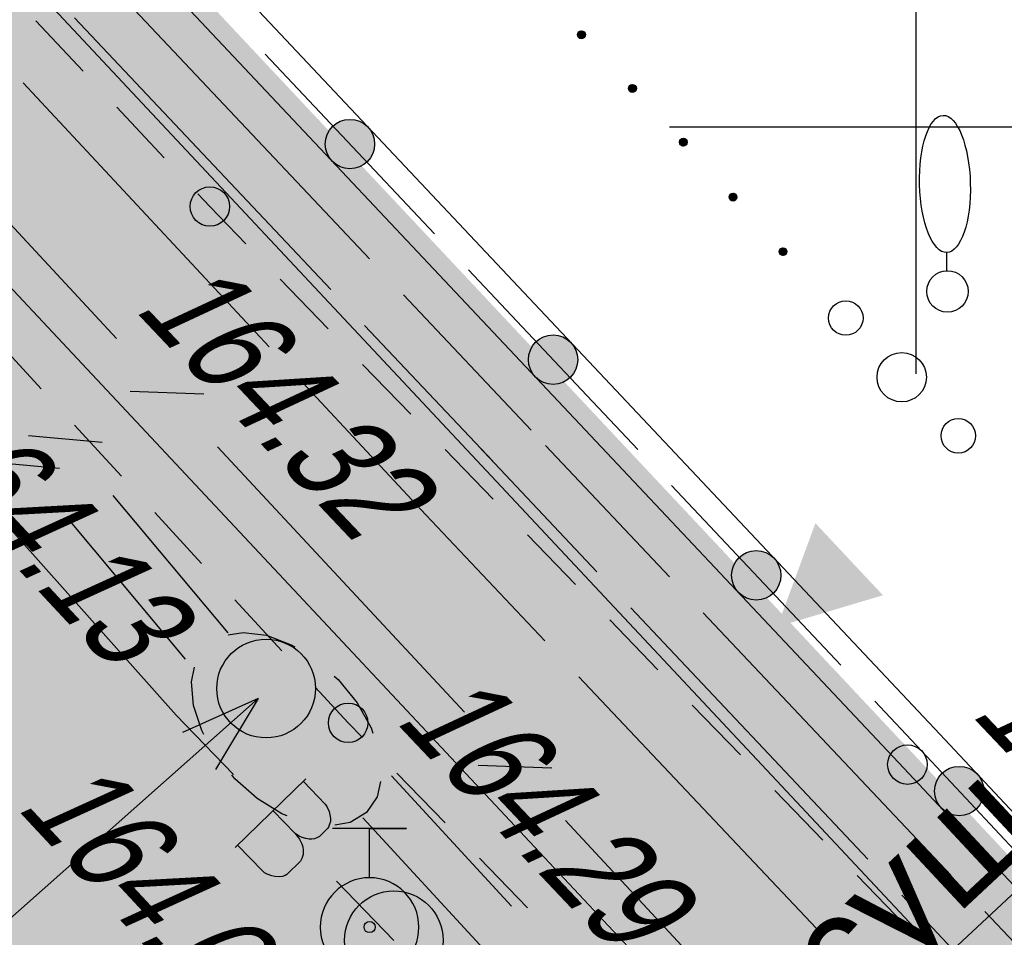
# Model space of a CAD drawing. Header units: millimetres. Extents: x 4385 to 11928, y 17253 to 36963.
# Tile 173 of 256: x 5941 to 5951, y 18692 to 18701. Entities that reach past the tile are written whole.
import ezdxf
from ezdxf import colors
from ezdxf.entities.mleader import LeaderData, LeaderLine
from ezdxf.math import Vec2, Vec3

# ---------------------------------------------------------------- set-up
doc = ezdxf.new("R2010")
doc.units = ezdxf.units.MM
for name, color, linetype, lineweight in [('Геоподоснова_34179-21 от 9.08.21$0$Водопровод', 7, 'Continuous', 25), ('Геоподоснова_34179-21 от 9.08.21$0$Горизонтали', 7, 'Continuous', 25), ('Геоподоснова_34179-21 от 9.08.21$0$Граница улицы', 7, 'Continuous', 25), ('Геоподоснова_34179-21 от 9.08.21$0$Кабель Мосэнерго', 7, 'Continuous', 25), ('Геоподоснова_34179-21 от 9.08.21$0$Кабель связи', 7, 'Continuous', 25), ('Геоподоснова_34179-21 от 9.08.21$0$Колодцы', 7, 'Continuous', 25), ('Геоподоснова_34179-21 от 9.08.21$0$Координатные кресты', 7, 'Continuous', 25), ('Геоподоснова_34179-21 от 9.08.21$0$Красные линии', 7, 'Continuous', 25), ('Геоподоснова_34179-21 от 9.08.21$0$Ограды', 7, 'Continuous', 25), ('Геоподоснова_34179-21 от 9.08.21$0$Отдельно стоящее дерево', 7, 'Continuous', 25), ('Геоподоснова_34179-21 от 9.08.21$0$Подземные коммуникации', 7, 'Continuous', 25), ('Геоподоснова_34179-21 от 9.08.21$0$Полоса деревьев', 7, 'Continuous', 25), ('ГП_реконстр_Ботаническая$0$ГП_дороги_УДС', 205, 'Continuous', 5)]:
    doc.layers.add(name, color=color, linetype=linetype, lineweight=lineweight)
doc.layers.add('ГП_пож_гидр', color=7, linetype='Continuous', lineweight=0, true_color=0x0000e6)
doc.layers.add('ГП_реконстр_Ботаническая$0$ГП_озел_проект_УДС', color=7, linetype='Continuous', lineweight=0, true_color=0xbedfd7, transparency=0.5)
doc.layers.add('ГП_реконстр_Ботаническая$0$ГП_тротуары_штриховка_УДС', color=7, linetype='Continuous', lineweight=0, true_color=0xd3c4ab, transparency=0.5)
doc.styles.add('GENERATED_STYLE_1', font='GOTHIC.TTF')
doc.styles.add('Геоподоснова_34179-21 от 9.08.21$0$Style-RUSSIAN_1251 I 0.32289', font='RUSSIAN_1251.shx', dxfattribs={"oblique": 18.5})

# ---------------------------------------------------------------- blocks, each defined once
blk = doc.blocks.new('П(2018)-171001_Грай (Р)_ГП$0$A$C5DAB3579')
at = {"layer": 'ГП_пож_гидр', "linetype": 'Continuous', "true_color": 0xffffff}
h = blk.add_hatch(color=7, dxfattribs=at)
h.dxf.hatch_style = 1
edge = h.paths.add_edge_path()
edge.add_arc((0, 0), 0.5, 0, 360)
at = {"layer": 'ГП_пож_гидр', "lineweight": -2, "extrusion": (1.22461e-16, -2.71917e-32, -1)}
blk.add_lwpolyline([(0, 0.5), (0, 1), (-0.375, 1), (0.375, 1)], dxfattribs=at)
blk.add_circle((0, 0), 0.5, dxfattribs=at)
at = {"layer": 'ГП_пож_гидр', "lineweight": -2}
blk.add_circle((0, 0), 0.0562, dxfattribs=at)
blk = doc.blocks.new('Геоподоснова_34179-21 от 9.08.21$0$KREST_42')
at = {"layer": 'Геоподоснова_34179-21 от 9.08.21$0$Координатные кресты', "color": 7, "linetype": 'Continuous', "lineweight": 25}
for p, q in [((0, -2.5), (0, 2.5)), ((-2.5, 0), (2.5, 0))]:
    blk.add_line(p, q, dxfattribs=at)
blk = doc.blocks.new('Геоподоснова_34179-21 от 9.08.21$0$PIKET_96')
at = {"layer": 'Геоподоснова_34179-21 от 9.08.21$0$Горизонтали', "color": 7, "linetype": 'Continuous', "lineweight": 25}
blk.add_arc((0, 0), 0.2, 0, 359.99999, dxfattribs=at)
blk = doc.blocks.new('Геоподоснова_34179-21 от 9.08.21$0$DEREVO_144')
at = {"layer": 'Геоподоснова_34179-21 от 9.08.21$0$Отдельно стоящее дерево', "color": 7, "linetype": 'Continuous', "lineweight": 25, "flags": 128}
blk.add_lwpolyline([(-0.007, 0.21), (-0.007, 0.393)], dxfattribs=at)
at = {"layer": 'Геоподоснова_34179-21 от 9.08.21$0$Отдельно стоящее дерево', "color": 7, "linetype": 'Continuous', "lineweight": 25}
blk.add_arc((0, 0), 0.21, 0, 359.99999, dxfattribs=at)
blk.add_ellipse((-0.0255, 1.088), major_axis=(-0.0185, 0.695), ratio=0.369829, dxfattribs=at)
blk = doc.blocks.new('Геоподоснова_34179-21 от 9.08.21$0$msdElementTypeLineString_74')
at = {"layer": 'Геоподоснова_34179-21 от 9.08.21$0$Ограды', "linetype": 'Continuous', "lineweight": 25}
h = blk.add_hatch(color=7, dxfattribs=at)
edge = h.paths.add_edge_path()
edge.add_arc((26.1788, 43.9707), 0.25, 0, 360)
h = blk.add_hatch(color=7, dxfattribs=at)
edge = h.paths.add_edge_path()
edge.add_arc((28.2371, 41.7867), 0.25, 0, 360)
h = blk.add_hatch(color=7, dxfattribs=at)
edge = h.paths.add_edge_path()
edge.add_arc((30.2953, 39.6028), 0.25, 0, 360)
h = blk.add_hatch(color=7, dxfattribs=at)
edge = h.paths.add_edge_path()
edge.add_arc((32.3525, 37.4179), 0.25, 0, 360)
at = {"layer": 'Геоподоснова_34179-21 от 9.08.21$0$Ограды', "color": 7, "linetype": 'Continuous', "lineweight": 25}
for p, q in [((25.3215, 44.8804), (27.0362, 43.061)), ((29.438, 40.5125), (31.1526, 38.6931))]:
    blk.add_line(p, q, dxfattribs=at)
at = {"layer": 'Геоподоснова_34179-21 от 9.08.21$0$Ограды', "color": 7, "linetype": 'Continuous', "lineweight": 25, "flags": 128}
for points in [[(0.436, 71.6013), (8.6464, 62.9458), (20.4828, 50.3808), (28.7084, 41.6526), (32.1555, 37.9948), (45.3126, 23.9646), (60.4686, 7.6207), (67.1581, 0.4247)], [(0.0717, 71.2559), (8.2816, 62.6009), (20.1174, 50.0365), (28.3431, 41.3083), (31.7898, 37.651), (44.9454, 23.6222), (60.1007, 7.2791), (66.7904, 0.083)], [(27.3798, 42.6964), (28.5258, 41.4804), (29.0944, 40.8771)], [(31.4962, 38.3285), (31.9726, 37.8229), (33.2076, 36.5061)]]:
    blk.add_lwpolyline(points, dxfattribs=at)
at = {"layer": 'Геоподоснова_34179-21 от 9.08.21$0$Ограды', "color": 7, "linetype": 'Continuous', "lineweight": 25}
for centre in [(26.1788, 43.9707), (26.1788, 43.9707), (28.2371, 41.7867), (28.2371, 41.7867), (30.2953, 39.6028), (30.2953, 39.6028), (32.3525, 37.4179), (32.3525, 37.4179)]:
    blk.add_circle(centre, 0.25, dxfattribs=at)
blk = doc.blocks.new('Геоподоснова_34179-21 от 9.08.21$0$KOLOD_55')
at = {"layer": 'Геоподоснова_34179-21 от 9.08.21$0$Колодцы', "color": 7, "linetype": 'Continuous', "lineweight": 25}
blk.add_arc((0, 0), 0.5, 0, 359.99999, dxfattribs=at)
blk = doc.blocks.new('Геоподоснова_34179-21 от 9.08.21$0$KOLOD_56')
at = {"layer": 'Геоподоснова_34179-21 от 9.08.21$0$Колодцы', "color": 7, "linetype": 'Continuous', "lineweight": 25}
blk.add_arc((0, 0), 0.5, 0, 359.99999, dxfattribs=at)
blk = doc.blocks.new('Геоподоснова_34179-21 от 9.08.21$0$msdElementTypeLineString_75')
at = {"layer": 'Геоподоснова_34179-21 от 9.08.21$0$Полоса деревьев', "color": 7, "linetype": 'Continuous', "lineweight": 25}
for p, q in [((17.4746, 138.1728), (17.5145, 138.1308)), ((17.4755, 138.1792), (17.5209, 138.1313)), ((17.477, 138.1848), (17.5266, 138.1326)), ((17.4793, 138.1897), (17.5309, 138.1353)), ((17.4822, 138.1939), (17.5359, 138.1373)), ((17.4851, 138.198), (17.5402, 138.14)), ((17.4894, 138.2007), (17.5432, 138.1442)), ((17.4938, 138.2035), (17.5461, 138.1484)), ((17.4981, 138.2062), (17.549, 138.1525)), ((17.5031, 138.2082), (17.5513, 138.1574)), ((17.5095, 138.2087), (17.5522, 138.1638)), ((17.5158, 138.2093), (17.553, 138.1701)), ((17.525, 138.2069), (17.5511, 138.1794)), ((17.5355, 138.2031), (17.5417, 138.1966)), ((17.4737, 138.1665), (17.5082, 138.1302)), ((17.477, 138.1558), (17.4976, 138.134)), ((17.9903, 137.6228), (18.0247, 137.5865)), ((17.9912, 137.6291), (18.0311, 137.587)), ((17.992, 137.6354), (18.0375, 137.5876)), ((17.9936, 137.6411), (18.0432, 137.5889)), ((17.9936, 137.6121), (18.0142, 137.5903)), ((17.9958, 137.646), (18.0475, 137.5916)), ((17.9988, 137.6501), (18.0525, 137.5936)), ((18.0017, 137.6543), (18.0568, 137.5963)), ((18.006, 137.657), (18.0598, 137.6005)), ((18.0103, 137.6597), (18.0627, 137.6046)), ((18.0147, 137.6624), (18.0656, 137.6088)), ((18.0197, 137.6644), (18.0679, 137.6137)), ((18.026, 137.665), (18.0687, 137.62)), ((18.0324, 137.6655), (18.0696, 137.6264)), ((18.0416, 137.6632), (18.0677, 137.6356)), ((18.0521, 137.6594), (18.0583, 137.6528)), ((18.5058, 137.079), (18.5393, 137.0419)), ((18.5068, 137.0853), (18.5457, 137.0423)), ((18.5078, 137.0916), (18.5521, 137.0427)), ((18.5095, 137.0972), (18.5578, 137.0439)), ((18.5119, 137.1021), (18.5622, 137.0465)), ((18.5149, 137.1061), (18.5673, 137.0483)), ((18.5179, 137.1102), (18.5716, 137.051)), ((18.5223, 137.1129), (18.5747, 137.0551)), ((18.5267, 137.1155), (18.5777, 137.0592)), ((18.5311, 137.1181), (18.5807, 137.0633)), ((18.5361, 137.12), (18.5831, 137.0681)), ((18.5425, 137.1204), (18.5841, 137.0744)), ((18.5489, 137.1208), (18.5851, 137.0807)), ((18.558, 137.1182), (18.5835, 137.09)), ((18.5684, 137.1141), (18.5744, 137.1075)), ((18.5088, 137.0682), (18.5289, 137.046)), ((19.0094, 136.5232), (19.0429, 136.4861)), ((19.0104, 136.5295), (19.0493, 136.4865)), ((19.0114, 136.5358), (19.0557, 136.4869)), ((19.0124, 136.5124), (19.0325, 136.4902)), ((19.0131, 136.5414), (19.0614, 136.4881)), ((19.0154, 136.5463), (19.0658, 136.4907)), ((19.0185, 136.5504), (19.0709, 136.4926)), ((19.0215, 136.5545), (19.0752, 136.4952)), ((19.0259, 136.5571), (19.0783, 136.4993)), ((19.0303, 136.5597), (19.0813, 136.5034)), ((19.0346, 136.5623), (19.0843, 136.5075)), ((19.0397, 136.5642), (19.0867, 136.5123)), ((19.0461, 136.5646), (19.0877, 136.5186)), ((19.0525, 136.565), (19.0887, 136.525)), ((19.0615, 136.5624), (19.0871, 136.5342)), ((19.072, 136.5583), (19.078, 136.5517)), ((19.5168, 135.9756), (19.5567, 135.9335)), ((19.5177, 135.982), (19.5631, 135.934)), ((19.5193, 135.9876), (19.5688, 135.9353)), ((19.5215, 135.9925), (19.5731, 135.938)), ((19.5245, 135.9966), (19.5781, 135.94)), ((19.5274, 136.0008), (19.5824, 135.9427)), ((19.5317, 136.0035), (19.5853, 135.9468)), ((19.5361, 136.0062), (19.5883, 135.951)), ((19.5404, 136.0089), (19.5912, 135.9552)), ((19.5454, 136.0109), (19.5935, 135.9601)), ((19.5518, 136.0114), (19.5944, 135.9664)), ((19.5581, 136.012), (19.5953, 135.9727)), ((19.5673, 136.0096), (19.5934, 135.982)), ((19.5778, 136.0058), (19.584, 135.9992)), ((19.5159, 135.9693), (19.5503, 135.933)), ((19.5192, 135.9586), (19.5398, 135.9368))]:
    blk.add_line(p, q, dxfattribs=at)
for centre, radius in [((17.5134, 138.1697), 0.04), ((18.03, 137.626), 0.04), ((18.5455, 137.0813), 0.04), ((19.0491, 136.5255), 0.04), ((19.5556, 135.9724), 0.04), ((20.1914, 135.3005), 0.175), ((20.7584, 134.7012), 0.25), ((21.3319, 134.1082), 0.175)]:
    blk.add_circle(centre, radius, dxfattribs=at)
blk = doc.blocks.new('Геоподоснова_34179-21 от 9.08.21$0$msdElementTypeLineString_78')
at = {"layer": 'Геоподоснова_34179-21 от 9.08.21$0$Граница улицы', "color": 7, "linetype": 'Continuous', "lineweight": 25}
for p, q in [((27.5792, 166.9167), (28.0538, 166.4005)), ((28.3921, 166.0324), (28.8667, 165.5162)), ((29.2051, 165.1481), (29.6796, 164.6319)), ((30.018, 164.2638), (30.4926, 163.7476)), ((31.6577, 162.5082), (32.146, 162.0049)), ((32.4941, 161.646), (32.9823, 161.1427))]:
    blk.add_line(p, q, dxfattribs=at)
at = {"layer": 'Геоподоснова_34179-21 от 9.08.21$0$Граница улицы', "color": 7, "linetype": 'Continuous', "lineweight": 25, "flags": 128}
blk.add_lwpolyline([(30.831, 163.3795), (31.1644, 163.0167), (31.3096, 162.8671)], dxfattribs=at)
blk = doc.blocks.new('Геоподоснова_34179-21 от 9.08.21$0$msdElementTypeLineString_79')
at = {"layer": 'Геоподоснова_34179-21 от 9.08.21$0$Граница улицы', "color": 7, "linetype": 'Continuous', "lineweight": 25}
for p, q in [((26.4572, 168.021), (25.9777, 168.5321)), ((27.2789, 167.1454), (26.7994, 167.6564)), ((28.9414, 165.4124), (28.4541, 165.916)), ((29.7765, 164.5495), (29.2891, 165.0531)), ((30.6115, 163.6867), (30.1242, 164.1902)), ((31.4466, 162.8238), (30.9592, 163.3274)), ((32.2816, 161.9609), (31.7943, 162.4645)), ((33.1167, 161.098), (32.6293, 161.6016)), ((33.9517, 160.2351), (33.4644, 160.7387)), ((34.7868, 159.3722), (34.2994, 159.8758))]:
    blk.add_line(p, q, dxfattribs=at)
at = {"layer": 'Геоподоснова_34179-21 от 9.08.21$0$Граница улицы', "color": 7, "linetype": 'Continuous', "lineweight": 25, "flags": 128}
blk.add_lwpolyline([(28.1064, 166.2753), (27.7422, 166.6516), (27.621, 166.7808)], dxfattribs=at)
blk = doc.blocks.new('Геоподоснова_34179-21 от 9.08.21$0$PIKET_318')
at = {"layer": 'Геоподоснова_34179-21 от 9.08.21$0$Горизонтали', "color": 7, "linetype": 'Continuous', "lineweight": 25}
blk.add_arc((0, 0), 0.2, 0, 359.99999, dxfattribs=at)
blk = doc.blocks.new('Геоподоснова_34179-21 от 9.08.21$0$PIKET_319')
at = {"layer": 'Геоподоснова_34179-21 от 9.08.21$0$Горизонтали', "color": 7, "linetype": 'Continuous', "lineweight": 25}
blk.add_arc((0, 0), 0.2, 0, 359.99999, dxfattribs=at)
blk = doc.blocks.new('Геоподоснова_34179-21 от 9.08.21$0$msdElementTypeShape_19')
at = {"layer": 'Геоподоснова_34179-21 от 9.08.21$0$Кабель связи', "color": 7, "linetype": 'Continuous', "lineweight": 25, "flags": 128}
for points in [[(0.3731, 1.9356), (0.5234, 1.9623), (0.7604, 1.9323), (1.0112, 1.8374), (1.0482, 1.8146)], [(0.128, 0.9291), (0.1057, 0.9687), (0.021, 1.223), (0.0006, 1.4608), (0.0331, 1.6083)], [(1.448, 1.5172), (1.4864, 1.4833), (1.6784, 1.248), (1.8217, 0.9946), (1.8398, 0.9404)], [(0.9709, 0.1045), (0.9157, 0.1254), (0.6681, 0.2788), (0.4406, 0.4799), (0.4095, 0.5181)], [(1.9165, 0.4533), (1.8823, 0.2971), (1.7748, 0.1384)], [(1.7748, 0.1384), (1.7739, 0.1375), (1.6108, 0.0366), (1.4547, 0.0091)]]:
    blk.add_lwpolyline(points, dxfattribs=at)
blk = doc.blocks.new('Геоподоснова_34179-21 от 9.08.21$0$msdElementTypeLineString_324')
at = {"layer": 'Геоподоснова_34179-21 от 9.08.21$0$Водопровод', "color": 7, "linetype": 'Continuous', "lineweight": 25}
blk.add_line((22.6291, 6.0421), (28.015, 0), dxfattribs=at)
blk = doc.blocks.new('Геоподоснова_34179-21 от 9.08.21$0$msdElementTypeMultiLine_154')
at = {"layer": 'Геоподоснова_34179-21 от 9.08.21$0$Водопровод', "color": 7, "linetype": 'Continuous', "lineweight": 25}
blk.add_blockref('Геоподоснова_34179-21 от 9.08.21$0$msdElementTypeLineString_324', (0.5, 0.5), dxfattribs=at)
blk = doc.blocks.new('Геоподоснова_34179-21 от 9.08.21$0$msdElementTypeLineString_472')
at = {"layer": 'Геоподоснова_34179-21 от 9.08.21$0$Водопровод', "color": 7, "linetype": 'Continuous', "lineweight": 25}
for p, q in [((0, 61.725), (0.5813, 61.1245)), ((1.6245, 60.0467), (2.2058, 59.4462))]:
    blk.add_line(p, q, dxfattribs=at)
blk = doc.blocks.new('Геоподоснова_34179-21 от 9.08.21$0$msdElementTypeLineString_473')
at = {"layer": 'Геоподоснова_34179-21 от 9.08.21$0$Водопровод', "color": 7, "linetype": 'Continuous', "lineweight": 25}
for p, q in [((1.8155, 61.5812), (1.0987, 60.8874)), ((1.482, 61.2584), (1.7055, 61.0275)), ((1.1221, 60.91), (1.3741, 60.6498))]:
    blk.add_line(p, q, dxfattribs=at)
at = {"layer": 'Геоподоснова_34179-21 от 9.08.21$0$Водопровод', "color": 7, "linetype": 'Continuous', "lineweight": 25, "flags": 128}
blk.add_lwpolyline([(1.7892, 61.5557), (2.0109, 61.3266), (2.0277, 61.3012), (2.0493, 61.252), (2.0617, 61.199), (2.0639, 61.1752), (2.0622, 61.1502), (2.0551, 61.1225), (2.0427, 61.0924), (2.0346, 61.0793), (1.9514, 60.9988), (1.9314, 60.9872), (1.9009, 60.9758), (1.8757, 60.9723), (1.8493, 60.9701), (1.8151, 60.9759), (1.777, 60.9884), (1.7455, 61.0021), (1.7055, 61.0275), (1.7296, 60.9971), (1.7503, 60.9704), (1.7733, 60.9251), (1.782, 60.892), (1.788, 60.8588), (1.786, 60.8153), (1.7748, 60.7759), (1.7585, 60.7471), (1.6216, 60.6146), (1.6056, 60.6043), (1.5791, 60.5942), (1.5433, 60.5882), (1.5011, 60.5915), (1.4682, 60.5986), (1.421, 60.6179), (1.3948, 60.6315), (1.3741, 60.6498)], dxfattribs=at)
blk = doc.blocks.new('Геоподоснова_34179-21 от 9.08.21$0$msdElementTypeMultiLine_269')
at = {"layer": 'Геоподоснова_34179-21 от 9.08.21$0$Водопровод', "color": 7, "linetype": 'Continuous', "lineweight": 25}
for name, p in [('Геоподоснова_34179-21 от 9.08.21$0$msdElementTypeLineString_472', (0.5, 0.5)), ('Геоподоснова_34179-21 от 9.08.21$0$msdElementTypeLineString_473', (0, 0))]:
    blk.add_blockref(name, p, dxfattribs=at)
blk = doc.blocks.new('Геоподоснова_34179-21 от 9.08.21$0$msdElementTypeLineString_530')
at = {"layer": 'Геоподоснова_34179-21 от 9.08.21$0$Кабель связи', "color": 3, "linetype": 'Continuous', "lineweight": 25}
for p, q in [((26.738, 2.1915), (27.4871, 2.1648)), ((27.6237, 1.6293), (28.894, 0.265))]:
    blk.add_line(p, q, dxfattribs=at)
at = {"layer": 'Геоподоснова_34179-21 от 9.08.21$0$Кабель связи', "color": 3, "linetype": 'Continuous', "lineweight": 25, "flags": 128}
blk.add_lwpolyline([(24.056, 5.451), (24.783, 4.68), (26.6015, 2.727)], dxfattribs=at)
blk = doc.blocks.new('Геоподоснова_34179-21 от 9.08.21$0$msdElementTypeMultiLine_325')
at = {"layer": 'Геоподоснова_34179-21 от 9.08.21$0$Кабель связи', "color": 3, "linetype": 'Continuous', "lineweight": 25}
blk.add_blockref('Геоподоснова_34179-21 от 9.08.21$0$msdElementTypeLineString_530', (0, 0), dxfattribs=at)
blk = doc.blocks.new('Геоподоснова_34179-21 от 9.08.21$0$msdElementTypeLineString_531')
at = {"layer": 'Геоподоснова_34179-21 от 9.08.21$0$Кабель связи', "color": 3, "linetype": 'Continuous', "lineweight": 25}
blk.add_line((0.2653, 60.0497), (1.4827, 58.7302), dxfattribs=at)
blk = doc.blocks.new('Геоподоснова_34179-21 от 9.08.21$0$msdElementTypeLineString_532')
at = {"layer": 'Геоподоснова_34179-21 от 9.08.21$0$Кабель связи', "color": 3, "linetype": 'Continuous', "lineweight": 25}
blk.add_line((0.2653, 60.3565), (1.4916, 59.0273), dxfattribs=at)
blk = doc.blocks.new('Геоподоснова_34179-21 от 9.08.21$0$msdElementTypeMultiLine_326')
at = {"layer": 'Геоподоснова_34179-21 от 9.08.21$0$Кабель связи', "color": 3, "linetype": 'Continuous', "lineweight": 25}
for name, p in [('Геоподоснова_34179-21 от 9.08.21$0$msdElementTypeLineString_531', (0.288, 0.732)), ('Геоподоснова_34179-21 от 9.08.21$0$msdElementTypeLineString_532', (0, 0))]:
    blk.add_blockref(name, p, dxfattribs=at)
blk = doc.blocks.new('Геоподоснова_34179-21 от 9.08.21$0$msdElementTypeLineString_533')
at = {"layer": 'Геоподоснова_34179-21 от 9.08.21$0$Кабель связи', "color": 3, "linetype": 'Continuous', "lineweight": 25}
for p, q in [((0.265, 60.2), (1.4979, 58.8759)), ((1.6345, 58.3404), (2.3835, 58.3137)), ((2.5201, 57.7782), (4.986, 55.13))]:
    blk.add_line(p, q, dxfattribs=at)
blk = doc.blocks.new('Геоподоснова_34179-21 от 9.08.21$0$msdElementTypeMultiLine_327')
at = {"layer": 'Геоподоснова_34179-21 от 9.08.21$0$Кабель связи', "color": 3, "linetype": 'Continuous', "lineweight": 25}
blk.add_blockref('Геоподоснова_34179-21 от 9.08.21$0$msdElementTypeLineString_533', (0, 0), dxfattribs=at)
blk = doc.blocks.new('Геоподоснова_34179-21 от 9.08.21$0$msdElementTypeLineString_534')
at = {"layer": 'Геоподоснова_34179-21 от 9.08.21$0$Кабель связи', "color": 3, "linetype": 'Continuous', "lineweight": 25}
for p, q in [((23.4498, 2.2637), (24.1965, 2.1975)), ((24.3046, 1.6555), (25.468, 0.2656))]:
    blk.add_line(p, q, dxfattribs=at)
blk = doc.blocks.new('Геоподоснова_34179-21 от 9.08.21$0$msdElementTypeLineString_535')
at = {"layer": 'Геоподоснова_34179-21 от 9.08.21$0$Кабель связи', "color": 3, "linetype": 'Continuous', "lineweight": 25}
for p, q in [((23.4858, 2.2657), (24.2324, 2.1995)), ((24.3405, 1.6575), (25.5059, 0.2653))]:
    blk.add_line(p, q, dxfattribs=at)
blk = doc.blocks.new('Геоподоснова_34179-21 от 9.08.21$0$msdElementTypeMultiLine_328')
at = {"layer": 'Геоподоснова_34179-21 от 9.08.21$0$Кабель связи', "color": 3, "linetype": 'Continuous', "lineweight": 25}
for name, p in [('Геоподоснова_34179-21 от 9.08.21$0$msdElementTypeLineString_534', (0.467, 0.266)), ('Геоподоснова_34179-21 от 9.08.21$0$msdElementTypeLineString_535', (0, 0))]:
    blk.add_blockref(name, p, dxfattribs=at)
blk = doc.blocks.new('Геоподоснова_34179-21 от 9.08.21$0$msdElementTypeLineString_926')
at = {"layer": 'Геоподоснова_34179-21 от 9.08.21$0$Красные линии', "linetype": 'Continuous', "lineweight": 25}
for points in [[(29.6356, 163.8506), (28.9555, 164.5837), (29.1387, 164.7538), (29.8189, 164.0207)], [(30.3157, 163.1175), (29.6356, 163.8506), (29.8189, 164.0207), (30.499, 163.2876)], [(30.9958, 162.3844), (30.3157, 163.1175), (30.499, 163.2876), (31.1791, 162.5545)]]:
    blk.add_hatch(color=1, dxfattribs=at).paths.add_polyline_path(points)
blk = doc.blocks.new('Геоподоснова_34179-21 от 9.08.21$0$msdElementTypeLineString_931')
at = {"layer": 'Геоподоснова_34179-21 от 9.08.21$0$Красные линии', "linetype": 'Continuous', "lineweight": 25}
for points in [[(25.5446, 61.7562), (24.8603, 62.4854), (25.0426, 62.6565), (25.7269, 61.9273)], [(26.2289, 61.027), (25.5446, 61.7562), (25.7269, 61.9273), (26.4112, 61.1981)], [(26.9132, 60.2978), (26.2289, 61.027), (26.4112, 61.1981), (27.0955, 60.4689)], [(27.5975, 59.5686), (26.9132, 60.2978), (27.0955, 60.4689), (27.7798, 59.7397)], [(28.2818, 58.8395), (27.5975, 59.5686), (27.7798, 59.7397), (28.4641, 59.0105)], [(28.9661, 58.1103), (28.2818, 58.8395), (28.4641, 59.0105), (29.1484, 58.2813)], [(29.6504, 57.3811), (28.9661, 58.1103), (29.1484, 58.2813), (29.8327, 57.5521)], [(30.3347, 56.6519), (29.6504, 57.3811), (29.8327, 57.5521), (30.517, 56.8229)], [(31.019, 55.9227), (30.3347, 56.6519), (30.517, 56.8229), (31.2013, 56.0937)], [(31.324, 55.7803), (31.7111, 56.8292), (32.3954, 56.1)], [(31.7033, 55.1935), (31.019, 55.9227), (31.2013, 56.0937), (31.8856, 55.3645)], [(32.3876, 54.4643), (31.7033, 55.1935), (31.8856, 55.3645), (32.5699, 54.6353)], [(33.0719, 53.7351), (32.3876, 54.4643), (32.5699, 54.6353), (33.2542, 53.9062)], [(33.7562, 53.0059), (33.0719, 53.7351), (33.2542, 53.9062), (33.9385, 53.177)]]:
    blk.add_hatch(color=1, dxfattribs=at).paths.add_polyline_path(points)
blk = doc.blocks.new('Геоподоснова_34179-21 от 9.08.21')
at = {"layer": 'Геоподоснова_34179-21 от 9.08.21$0$Кабель Мосэнерго', "color": 10, "linetype": 'Continuous', "lineweight": 25}
for p, q in [((5941.874, 18701.4087), (5944.4637, 18698.6633)), ((5941.4745, 18701.1036), (5944.0697, 18698.3524)), ((5940.9515, 18700.4445), (5943.4457, 18697.7725)), ((5944.8068, 18698.2996), (5946.1016, 18696.9269)), ((5944.4128, 18697.9887), (5945.7104, 18696.6131)), ((5943.7869, 18697.407), (5945.034, 18696.071)), ((5945.5658, 18696.7663), (5946.7666, 18695.4932)), ((5946.2462, 18696.7737), (5947.5012, 18695.443)), ((5947.1096, 18695.1295), (5949.5112, 18692.5832)), ((5947.8443, 18695.0793), (5950.3542, 18692.4181)), ((5946.5819, 18694.4313), (5948.9921, 18691.88)), ((5949.8543, 18692.2194), (5952.2559, 18689.6732)), ((5950.6973, 18692.0544), (5953.2072, 18689.3932))]:
    blk.add_line(p, q, dxfattribs=at)
at = {"layer": 'Геоподоснова_34179-21 от 9.08.21$0$Кабель Мосэнерго', "color": 10, "linetype": 'Continuous', "lineweight": 25, "flags": 128}
blk.add_lwpolyline([(5945.034, 18696.071), (5945.149, 18695.948), (5946.2385, 18694.7948)], dxfattribs=at)
at = {"layer": 'Геоподоснова_34179-21 от 9.08.21$0$Подземные коммуникации', "color": 10, "linetype": 'Continuous', "lineweight": 25}
for q in [(5942.5686, 18693.8668), (5942.9003, 18693.4928)]:
    blk.add_line((5943.333, 18694.2106), q, dxfattribs=at)
at = {"layer": 'Геоподоснова_34179-21 от 9.08.21$0$Подземные коммуникации', "color": 10, "linetype": 'Continuous', "lineweight": 25, "flags": 128}
blk.add_lwpolyline([(5943.333, 18694.2106), (5938.9539, 18690.3272), (5935.9998, 18687.3716)], dxfattribs=at)
at = {"layer": 'Геоподоснова_34179-21 от 9.08.21$0$Водопровод', "color": 7, "linetype": 'Continuous', "lineweight": 25}
for name, p in [('Геоподоснова_34179-21 от 9.08.21$0$msdElementTypeMultiLine_154', (5913.988, 18693.54)), ('Геоподоснова_34179-21 от 9.08.21$0$msdElementTypeMultiLine_269', (5942.003, 18631.815))]:
    blk.add_blockref(name, p, dxfattribs=at)
at = {"layer": 'Геоподоснова_34179-21 от 9.08.21$0$Горизонтали', "color": 7, "linetype": 'Continuous', "lineweight": 25}
for name, p in [('Геоподоснова_34179-21 от 9.08.21$0$PIKET_318', (5942.8452, 18699.1926)), ('Геоподоснова_34179-21 от 9.08.21$0$PIKET_319', (5944.2454, 18693.9637)), ('Геоподоснова_34179-21 от 9.08.21$0$PIKET_96', (5949.912, 18693.541))]:
    blk.add_blockref(name, p, dxfattribs=at)
at = {"layer": 'Геоподоснова_34179-21 от 9.08.21$0$Граница улицы', "color": 7, "linetype": 'Continuous', "lineweight": 25}
for name, p in [('Геоподоснова_34179-21 от 9.08.21$0$msdElementTypeLineString_79', (5915.103, 18532.541)), ('Геоподоснова_34179-21 от 9.08.21$0$msdElementTypeLineString_78', (5913.081, 18530.947))]:
    blk.add_blockref(name, p, dxfattribs=at)
at = {"layer": 'Геоподоснова_34179-21 от 9.08.21$0$Кабель связи', "color": 3, "linetype": 'Continuous', "lineweight": 25}
for name, p in [('Геоподоснова_34179-21 от 9.08.21$0$msdElementTypeMultiLine_328', (5917.09, 18694.344)), ('Геоподоснова_34179-21 от 9.08.21$0$msdElementTypeMultiLine_325', (5915.298, 18695.13)), ('Геоподоснова_34179-21 от 9.08.21$0$msdElementTypeMultiLine_327', (5943.927, 18635.195)), ('Геоподоснова_34179-21 от 9.08.21$0$msdElementTypeMultiLine_326', (5944.13, 18632.646))]:
    blk.add_blockref(name, p, dxfattribs=at)
at = {"layer": 'Геоподоснова_34179-21 от 9.08.21$0$Кабель связи', "color": 7, "linetype": 'Continuous', "lineweight": 25}
blk.add_blockref('Геоподоснова_34179-21 от 9.08.21$0$msdElementTypeShape_19', (5942.657, 18692.918), dxfattribs=at)
at = {"layer": 'Геоподоснова_34179-21 от 9.08.21$0$Колодцы', "color": 7, "linetype": 'Continuous', "lineweight": 25}
for name, p in [('Геоподоснова_34179-21 от 9.08.21$0$KOLOD_55', (5943.4144, 18694.3112)), ('Геоподоснова_34179-21 от 9.08.21$0$KOLOD_56', (5944.7088, 18691.7612))]:
    blk.add_blockref(name, p, dxfattribs=at)
at = {"layer": 'Геоподоснова_34179-21 от 9.08.21$0$Координатные кресты', "color": 7, "linetype": 'Continuous', "lineweight": 25}
blk.add_blockref('Геоподоснова_34179-21 от 9.08.21$0$KREST_42', (5950, 18700), dxfattribs=at)
at = {"layer": 'Геоподоснова_34179-21 от 9.08.21$0$Красные линии', "color": 1, "linetype": 'Continuous', "lineweight": 25}
for name, p in [('Геоподоснова_34179-21 от 9.08.21$0$msdElementTypeLineString_931', (5917.269, 18639.156)), ('Геоподоснова_34179-21 от 9.08.21$0$msdElementTypeLineString_926', (5911.43, 18529.215))]:
    blk.add_blockref(name, p, dxfattribs=at)
at = {"layer": 'Геоподоснова_34179-21 от 9.08.21$0$Ограды', "color": 7, "linetype": 'Continuous', "lineweight": 25}
blk.add_blockref('Геоподоснова_34179-21 от 9.08.21$0$msdElementTypeLineString_74', (5918.085, 18655.855), dxfattribs=at)
at = {"layer": 'Геоподоснова_34179-21 от 9.08.21$0$Отдельно стоящее дерево', "color": 7, "linetype": 'Continuous', "lineweight": 25}
blk.add_blockref('Геоподоснова_34179-21 от 9.08.21$0$DEREVO_144', (5950.318, 18698.333), dxfattribs=at)
at = {"layer": 'Геоподоснова_34179-21 от 9.08.21$0$Полоса деревьев', "color": 7, "linetype": 'Continuous', "lineweight": 25}
blk.add_blockref('Геоподоснова_34179-21 от 9.08.21$0$msdElementTypeLineString_75', (5929.096, 18562.763), dxfattribs=at)
at = {"layer": 'Геоподоснова_34179-21 от 9.08.21$0$Горизонтали', "color": 7, "linetype": 'Continuous', "lineweight": 25, "style": 'Геоподоснова_34179-21 от 9.08.21$0$Style-RUSSIAN_1251 I 0.32289', "oblique": 18.5, "width": 0.799996}
for s, rotation, p in [('164.32', 313.45053, (5942.0667, 18698.1537)), ('164.24', 313.48845, (5950.541, 18694.0542)), ('164.29', 313.45053, (5944.7077, 18693.9863))]:
    blk.add_text(s, height=1, rotation=rotation, dxfattribs=at).set_placement(p)
at = {"layer": 'Геоподоснова_34179-21 от 9.08.21$0$Колодцы', "color": 7, "linetype": 'Continuous', "lineweight": 25, "style": 'Геоподоснова_34179-21 от 9.08.21$0$Style-RUSSIAN_1251 I 0.32289', "oblique": 18.5, "width": 0.799996}
for s, p in [('164.13', (5939.6335, 18696.8791)), ('164.07', (5940.8713, 18693.1085))]:
    blk.add_text(s, height=1, rotation=312.98033, dxfattribs=at).set_placement(p)
blk = doc.blocks.new('ГП_реконстр_Ботаническая')
at = {"layer": 'ГП_реконстр_Ботаническая$0$ГП_озел_проект_УДС'}
h = blk.add_hatch(color=256, dxfattribs=at)
h.dxf.hatch_style = 1
h.paths.add_polyline_path([(6126.3728, 18504.8151), (6123.308, 18507.9655), (6106.5769, 18525.1641), (6099.811, 18532.119), (6088.7244, 18543.8228), (6080.1579, 18552.8962), (6067.4648, 18566.3432), (6050.7064, 18584.1622), (6038.2817, 18597.3659), (6031.186, 18604.9005), (6021.5284, 18615.2322), (6013.9723, 18623.3675), (6004.4867, 18633.5434), (5993.4316, 18645.3894), (5984.5241, 18654.9689), (5977.2492, 18662.7551), (5960.3135, 18680.8631), (5953.3852, 18688.2611), (5940.2072, 18702.3225), (5927.4202, 18715.9144), (5917.0728, 18726.9799), (5904.0707, 18740.8289), (5892.7817, 18752.846), (5884.5629, 18761.5994), (5872.4954, 18774.4479), (5867.2695, 18779.9904), (5858.3586, 18789.4411), (5847.6091, 18800.8098), (5845.4398, 18803.1479), (5844.691, 18804.0988), (5843.9421, 18805.0498), (5842.6108, 18806.9381), (5841.5964, 18808.3769), (5840.7379, 18809.7569), (5839.0257, 18812.5498), (5834.75, 18819.2932), (5833.8404, 18820.7278), (5833.002, 18822.05), (5834.3078, 18822.7917), (5835.0268, 18821.6578), (5835.6659, 18820.6498), (5840.8031, 18812.4851), (5842.4401, 18809.8481), (5843.8662, 18807.7607), (5845.5545, 18804.8681), (5848.5574, 18801.6419), (5859.1889, 18790.2359), (5866.7276, 18782.2254), (5873.5979, 18774.9354), (5888.1783, 18759.4641), (5901.6848, 18745.1225), (5909.2429, 18737.1303), (5927.3849, 18717.8141), (5942.7161, 18701.3459), (5954.9859, 18688.1759), (5971.0943, 18671.0654), (5984.997, 18656.3391), (5993.0097, 18647.7481), (6000.6586, 18639.5167), (6012.6323, 18626.5266), (6021.1945, 18617.3322), (6030.3931, 18607.4594), (6038.5002, 18598.7645), (6048.7163, 18587.9355), (6063.712, 18572.1072), (6079.7952, 18555.0799), (6094.7392, 18539.2437), (6100.7163, 18532.9099), (6107.6101, 18525.5863), (6127.2521, 18505.5383)])
h = blk.add_hatch(color=256, dxfattribs=at)
h.dxf.hatch_style = 1
h.paths.add_polyline_path([(6050.3818, 18572.2829), (6049.3078, 18573.4262), (6046.8366, 18576.0523), (6043.5417, 18579.5537), (6040.8845, 18582.3829), (6037.7929, 18585.6974), (6033.4541, 18590.3489), (6028.5749, 18595.5799), (6024.6605, 18599.7472), (6021.943, 18602.6235), (6017.8978, 18606.9052), (6010.7934, 18614.4668), (6000.8161, 18625.1733), (5996.4824, 18629.7968), (5990.9275, 18635.7042), (5985.1541, 18641.8441), (5978.5831, 18648.8864), (5974.4788, 18653.2904), (5962.9658, 18665.6018), (5958.029, 18670.8757), (5950.6318, 18678.7939), (5944.8813, 18684.9553), (5936.6386, 18693.7312), (5931.3295, 18699.3873), (5930.2102, 18700.5798), (5928.6015, 18702.3027), (5926.705, 18704.3339), (5920.1302, 18711.3757), (5915.2147, 18716.6403), (5906.5095, 18725.9639), (5910.9938, 18730.1711), (5914.2877, 18726.6641), (5925.7791, 18714.3751), (5937.9328, 18701.4574), (5938.2697, 18701.0963), (5938.3072, 18701.0563), (5939.8408, 18699.423), (5955.803, 18682.3908), (5962.8413, 18674.868), (5971.0752, 18666.0674), (5982.8793, 18653.4336), (5996.2276, 18639.0783), (6007.579, 18626.9447), (6019.8822, 18613.6984), (6031.5583, 18601.2073), (6040.9195, 18591.2965), (6041.6926, 18590.4781), (6043.4873, 18588.578), (6043.9793, 18588.0531), (6045.5385, 18586.3894), (6045.6887, 18586.2308), (6053.5852, 18577.7938), (6054.7953, 18576.5094), (6054.5132, 18576.2393), (6052.5241, 18574.3344)])
at = {"layer": 'ГП_реконстр_Ботаническая$0$ГП_тротуары_штриховка_УДС'}
h = blk.add_hatch(color=256, dxfattribs=at)
h.dxf.hatch_style = 1
h.paths.add_polyline_path([(6055.2254, 18579.334), (6050.7064, 18584.1622), (6038.953, 18596.6525), (6038.2805, 18597.3648), (6033.198, 18602.748), (6031.186, 18604.9005), (6027.0104, 18609.3676), (6021.5284, 18615.2322), (6021.5241, 18615.2369), (6021.5187, 18615.2426), (6015.524, 18621.6969), (6013.9723, 18623.3675), (6004.4867, 18633.5434), (6001.5696, 18636.6617), (6001.0414, 18637.2263), (5997.873, 18640.613), (5996.4197, 18642.1759), (5994.8423, 18643.8652), (5993.4301, 18645.3879), (5992.2908, 18646.6163), (5988.2439, 18650.9685), (5984.5243, 18654.9687), (5977.2492, 18662.7551), (5972.7163, 18667.6018), (5972.7058, 18667.6131), (5964.4835, 18676.4045), (5960.3648, 18680.8083), (5960.3135, 18680.8631), (5960.3135, 18680.8631), (5960.2942, 18680.8837), (5957.4445, 18683.9266), (5957.4306, 18683.9414), (5953.3852, 18688.2611), (5940.2072, 18702.3225), (5939.9658, 18702.579), (5939.9485, 18702.5975), (5927.4134, 18715.9216), (5917.0728, 18726.9799), (5917.0714, 18726.9815), (5915.9372, 18728.1892), (5915.9269, 18728.2002), (5904.0727, 18740.8233), (5892.7817, 18752.846), (5884.8643, 18761.2785), (5884.568, 18761.594), (5872.5329, 18774.4079), (5872.4954, 18774.4479), (5867.2695, 18779.9904), (5858.3586, 18789.4411), (5847.6091, 18800.8098), (5845.661, 18802.8701), (5845.646, 18802.886), (5845.4398, 18803.1479), (5845.4274, 18803.1636), (5844.686, 18804.0949), (5843.7421, 18805.2808), (5841.5964, 18808.3769), (5841.5252, 18808.4779), (5841.5148, 18808.4947), (5841.4844, 18808.5385), (5841.245, 18808.9292), (5840.7331, 18809.7539), (5839.0288, 18812.4993), (5838.6847, 18813.0455), (5836.9492, 18811.8372), (5838.1321, 18809.9669), (5840.4713, 18806.5245), (5843.2994, 18802.3627), (5853.0684, 18791.8765), (5856.384, 18788.3648), (5864.7117, 18779.517), (5866.8561, 18777.149), (5870.8568, 18772.906), (5879.1456, 18764.0807), (5882.8326, 18760.2331), (5890.953, 18751.555), (5890.9305, 18751.5331), (5890.967, 18751.4942), (5890.484, 18751.099), (5891.4343, 18750.0923), (5891.8994, 18750.5017), (5891.9277, 18750.5266), (5897.125, 18745.0057), (5902.2974, 18739.4922), (5914.0216, 18726.9844), (5924.436, 18715.928), (5937.9328, 18701.4574), (5938.2697, 18701.0963), (5938.3072, 18701.0563), (5939.8408, 18699.423), (5955.7979, 18682.4297), (5971.0992, 18666.1234), (5996.202, 18639.189), (6000.748, 18634.3111), (6007.5981, 18626.9609), (6019.6123, 18614.0204), (6031.4427, 18601.387), (6040.9199, 18591.2969), (6040.918, 18591.2951), (6041.6909, 18590.4765), (6041.7, 18590.485), (6043.4873, 18588.578), (6043.9793, 18588.0531), (6045.5385, 18586.3894), (6045.6887, 18586.2308), (6053.4077, 18578.0747), (6058.5923, 18572.5652), (6059.3984, 18574.9048)])
at = {"layer": 'ГП_реконстр_Ботаническая$0$ГП_дороги_УДС', "flags": 128}
for points in [[(5957.446, 18683.928), (5939.949, 18702.598), (5927.4202, 18715.9144), (5915.9295, 18728.2026), (5872.4954, 18774.4479), (5858.351, 18789.4492), (5845.646, 18802.886), (5843.9421, 18805.0498), (5841.5252, 18808.4779), (5839.0288, 18812.4993), (5834.75, 18819.2932), (5833.0293, 18822.0069)], [(5955.8043, 18682.3894), (5938.3088, 18701.0578), (5925.7791, 18714.3751), (5914.2877, 18726.6641), (5910.9937, 18730.1713)]]:
    blk.add_lwpolyline(points, dxfattribs=at)

msp = doc.modelspace()

# ---------------------------------------------------------------- block references
for name in ['ГП_реконстр_Ботаническая', 'Геоподоснова_34179-21 от 9.08.21']:
    msp.add_blockref(name, (0, 0))
at = {"layer": 'ГП_пож_гидр', "lineweight": -2}
msp.add_blockref('П(2018)-171001_Грай (Р)_ГП$0$A$C5DAB3579', (5944.4627, 18691.8953), dxfattribs=at)

# ---------------------------------------------------------------- leaders
at = {"layer": 'ГП_пож_гидр', "linetype": 'Continuous'}
ml = msp.add_multileader_mtext('Standard', dxfattribs=at)
ml.set_content('{\\LПГ сущ}', color=256, style='GENERATED_STYLE_1')
ml.set_leader_properties()
ml.build(insert=Vec2(0, 0))
ml.multileader.update_dxf_attribs({"text_right_attachment_type": 6, "dogleg_length": 0.5, "arrow_head_size": 1.125})
ctx = ml.context
ctx.base_point, ctx.char_height, ctx.arrow_head_size, ctx.landing_gap_size, ctx.plane_origin, ctx.plane_x_axis, ctx.plane_y_axis = Vec3(5947.2171, 18689.5925), 1.125, 1.125, 0.1688, Vec3(5922.4868, 18703.4634), Vec3(0.731354, 0.681998), Vec3(-0.681998, 0.731354)
ctx.right_attachment = 6
notes = []
notes.append((ctx, [(1, (1, 1, 0), (5946.8743, 18689.2729), (0.731354, 0.681998), 0.4688, [(1, [(5944.4608, 18691.9004)], 0, [])])]))
ctx.mtext.insert, ctx.mtext.text_direction, ctx.mtext.rotation, ctx.mtext.flow_direction = Vec3(5946.8531, 18690.2303), Vec3(0.731354, 0.681998), 0.750492, 5
for ctx, leaders in notes:
    for number, flags, end, landing, length, lines in leaders:
        leader = LeaderData()
        leader.index, (leader.has_last_leader_line, leader.has_dogleg_vector, leader.attachment_direction) = number, flags
        leader.last_leader_point, leader.dogleg_vector, leader.dogleg_length = Vec3(end), Vec3(landing), length
        for number, points, colour, breaks in lines:
            line = LeaderLine()
            line.index, line.vertices, line.color, line.breaks = number, Vec3.list(points), colors.encode_raw_color(colour), breaks
            leader.lines.append(line)
        ctx.leaders.append(leader)

doc.saveas('drawing.dxf')
